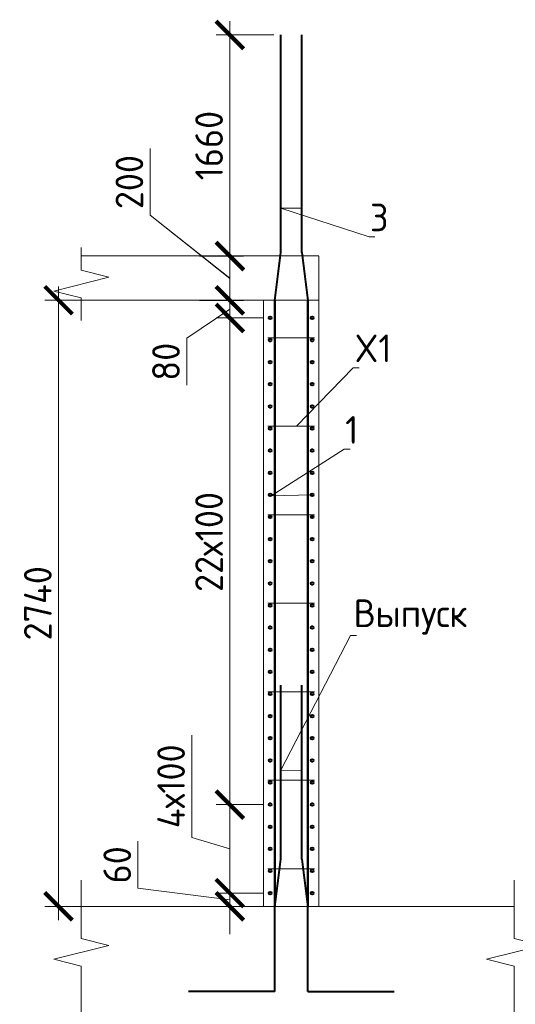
# Model space of a CAD drawing. Header units: millimetres. Extents: x 376598 to 1249954, y -318491 to -22134.
# Tile 198 of 256: x 626927 to 631411, y -59214 to -50313. Entities that reach past the tile are written whole.
import ezdxf
from ezdxf import colors
from ezdxf.entities.mleader import LeaderData, LeaderLine
from ezdxf.math import Vec2, Vec3

# ---------------------------------------------------------------- set-up
doc = ezdxf.new("R2010")
doc.units = ezdxf.units.MM
doc.linetypes.add('01 Штриховая _4 мм_', pattern=[6, 3.5, -2.5])
for name, color, linetype, lineweight in [('AF_Perekritie', 90, 'Continuous', 18), ('AF_Stena', 90, 'Continuous', 18), ('KR_Fundament', 253, 'Continuous', 18), ('Арм_шпильки', 143, 'Continuous', 18), ('Армирование', 3, 'Continuous', 40), ('АрмСтер', 2, 'Continuous', 50), ('подоснова', 151, 'Continuous', 5), ('РАЗМЕРЫ', 1, 'Continuous', 9)]:
    doc.layers.add(name, color=color, linetype=linetype, lineweight=lineweight)
doc.styles.add('GOST-2.304_Type-B', font='GOST_Common.ttf')
doc.dimstyles.new('мой 25', dxfattribs={"dimscale": 100, "dimtxt": 2.5, "dimasz": 2.5, "dimexe": 1.25, "dimexo": 0.625, "dimtad": 1, "dimdec": 0, "dimlfac": 0.5, "dimtxsty": 'GOST-2.304_Type-B', "dimblk": 'ARCHTICK', "dimcen": 2.5, "dimdle": 1.25, "dimaunit": 1, "dimadec": 1, "dimazin": 2, "dimtfac": 1, "dimtdec": 0, "dimtmove": 1, "dimatfit": 3, "dimfxl": 6, "dimfxlon": 1, "dimtfill": 1, "dimlwd": -1, "dimlwe": -1, "dimarcsym": 0})

# ---------------------------------------------------------------- blocks, each defined once
blk = doc.blocks.new('_None')
blk = doc.blocks.new('_ArchTick')
at = {"color": 0, "linetype": 'ByBlock', "const_width": 0.15}
blk.add_lwpolyline([(-0.5, -0.5), (0.5, 0.5)], dxfattribs=at)
blk = doc.blocks.new('*D2458')
at = {"layer": 'DEFPOINTS', "color": 0, "lineweight": 0, "transparency": 16777216}
for p in [(628828.2, -52848.9), (628965.4, -52848.9), (629193.5, -53008.9)]:
    blk.add_point(p, dxfattribs=at)
at = {"layer": 'РАЗМЕРЫ', "color": 0, "linetype": 'Continuous', "transparency": 16777216}
for p, q in [((628828.2, -53133.9), (628828.2, -52723.9)), ((628902.9, -52848.9), (628703.2, -52848.9)), ((628828.2, -52928.9), (628438.4, -53192.6)), ((629131, -53008.9), (628703.2, -53008.9)), ((628438.4, -53192.6), (628438.4, -53617.6))]:
    blk.add_line(p, q, dxfattribs=at)
at = {"layer": 'РАЗМЕРЫ', "color": 0, "transparency": 16777216, "xscale": 250, "yscale": 250, "zscale": 250}
for p, rotation in [((628828.2, -52848.9), 90), ((628828.2, -53008.9), 270)]:
    blk.add_blockref('_ArchTick', p, dxfattribs=dict(at, rotation=rotation))
at = {"layer": 'РАЗМЕРЫ', "color": 0, "lineweight": 0, "transparency": 16777216, "insert": (628250.9, -53405.1), "char_height": 250, "attachment_point": 5, "rotation": 90, "style": 'GOST-2.304_Type-B', "bg_fill": 3, "box_fill_scale": 1.1, "bg_fill_color": 256, "bg_fill_true_color": 13158600, "bg_fill_transparency": 0}
blk.add_mtext('80', dxfattribs=at)
blk = doc.blocks.new('*D2087')
at = {"layer": 'DEFPOINTS', "color": 0, "lineweight": 0, "transparency": 16777216}
for p in [(628492, -52448.9), (628828.2, -52448.9), (628491.8, -52848.9)]:
    blk.add_point(p, dxfattribs=at)
at = {"layer": 'РАЗМЕРЫ', "color": 0, "linetype": 'Continuous', "transparency": 16777216}
for p, q in [((628107.3, -52078.7), (628107.3, -51478.7)), ((628828.2, -52648.9), (628107.3, -52078.7)), ((628828.2, -52973.9), (628828.2, -52323.9)), ((628554.5, -52448.9), (628953.2, -52448.9)), ((628554.3, -52848.9), (628953.2, -52848.9))]:
    blk.add_line(p, q, dxfattribs=at)
at = {"layer": 'РАЗМЕРЫ', "color": 0, "transparency": 16777216, "xscale": 250, "yscale": 250, "zscale": 250}
for p, rotation in [((628828.2, -52448.9), 90), ((628828.2, -52848.9), 270)]:
    blk.add_blockref('_ArchTick', p, dxfattribs=dict(at, rotation=rotation))
at = {"layer": 'РАЗМЕРЫ', "color": 0, "lineweight": 0, "transparency": 16777216, "insert": (627919.8, -51778.7), "char_height": 250, "attachment_point": 5, "rotation": 90, "style": 'GOST-2.304_Type-B', "bg_fill": 3, "box_fill_scale": 1.1, "bg_fill_color": 256, "bg_fill_true_color": 13158600, "bg_fill_transparency": 0}
blk.add_mtext('200', dxfattribs=at)
blk = doc.blocks.new('*D2459')
at = {"layer": 'DEFPOINTS', "color": 0, "lineweight": 0, "transparency": 16777216}
for p in [(629193.5, -57408.9), (628828.2, -58208.9), (629193.5, -58208.9)]:
    blk.add_point(p, dxfattribs=at)
at = {"layer": 'РАЗМЕРЫ', "color": 0, "linetype": 'Continuous', "transparency": 16777216}
for p, q in [((628484.5, -57705.8), (628484.5, -56780.8)), ((628828.2, -57283.9), (628828.2, -58333.9)), ((629131, -57408.9), (628703.2, -57408.9)), ((628828.2, -57808.9), (628484.5, -57705.8)), ((629131, -58208.9), (628703.2, -58208.9))]:
    blk.add_line(p, q, dxfattribs=at)
at = {"layer": 'РАЗМЕРЫ', "color": 0, "transparency": 16777216, "xscale": 250, "yscale": 250, "zscale": 250}
for p, rotation in [((628828.2, -57408.9), 90), ((628828.2, -58208.9), 270)]:
    blk.add_blockref('_ArchTick', p, dxfattribs=dict(at, rotation=rotation))
at = {"layer": 'РАЗМЕРЫ', "color": 0, "lineweight": 0, "transparency": 16777216, "insert": (628297, -57243.3), "char_height": 250, "attachment_point": 5, "rotation": 90, "style": 'GOST-2.304_Type-B', "bg_fill": 3, "box_fill_scale": 1.1, "bg_fill_color": 256, "bg_fill_true_color": 13158600, "bg_fill_transparency": 0}
blk.add_mtext('4х100', dxfattribs=at)
blk = doc.blocks.new('*D2460')
at = {"layer": 'DEFPOINTS', "color": 0, "lineweight": 0, "transparency": 16777216}
for p in [(629193.5, -58208.9), (628828.2, -58328.9), (629133.5, -58328.9)]:
    blk.add_point(p, dxfattribs=at)
at = {"layer": 'РАЗМЕРЫ', "color": 0, "linetype": 'Continuous', "transparency": 16777216}
for p, q in [((627997.3, -58165.8), (627997.3, -57740.8)), ((628828.2, -58208.9), (628828.2, -57958.9)), ((628828.2, -58268.9), (627997.3, -58165.8)), ((629131, -58208.9), (628703.2, -58208.9)), ((628828.2, -58208.9), (628828.2, -58328.9)), ((628828.2, -58208.9), (628828.2, -58328.9)), ((629071, -58328.9), (628703.2, -58328.9)), ((628828.2, -58328.9), (628828.2, -58578.9))]:
    blk.add_line(p, q, dxfattribs=at)
at = {"layer": 'РАЗМЕРЫ', "color": 0, "transparency": 16777216, "xscale": 250, "yscale": 250, "zscale": 250}
for p, rotation in [((628828.2, -58208.9), 270), ((628828.2, -58328.9), 90)]:
    blk.add_blockref('_ArchTick', p, dxfattribs=dict(at, rotation=rotation))
at = {"layer": 'РАЗМЕРЫ', "color": 0, "lineweight": 0, "transparency": 16777216, "insert": (627809.8, -57953.3), "char_height": 250, "attachment_point": 5, "rotation": 90, "style": 'GOST-2.304_Type-B', "bg_fill": 3, "box_fill_scale": 1.1, "bg_fill_color": 256, "bg_fill_true_color": 13158600, "bg_fill_transparency": 0}
blk.add_mtext('60', dxfattribs=at)
blk = doc.blocks.new('*D2090')
at = {"layer": 'DEFPOINTS', "color": 0, "lineweight": 0, "transparency": 16777216}
for p in [(629438.2, -52848.9), (627279, -58328.9), (629597.7, -58328.9)]:
    blk.add_point(p, dxfattribs=at)
at = {"layer": 'РАЗМЕРЫ', "color": 0, "linetype": 'Continuous', "transparency": 16777216}
for p, q in [((627279, -52723.9), (627279, -58453.9)), ((627879, -52848.9), (627154, -52848.9)), ((627879, -58328.9), (627154, -58328.9))]:
    blk.add_line(p, q, dxfattribs=at)
at = {"layer": 'РАЗМЕРЫ', "color": 0, "transparency": 16777216, "xscale": 250, "yscale": 250, "zscale": 250}
for p, rotation in [((627279, -52848.9), 90), ((627279, -58328.9), 270)]:
    blk.add_blockref('_ArchTick', p, dxfattribs=dict(at, rotation=rotation))
at = {"layer": 'РАЗМЕРЫ', "color": 0, "lineweight": 0, "transparency": 16777216, "insert": (627091.5, -55588.9), "char_height": 250, "attachment_point": 5, "rotation": 90, "style": 'GOST-2.304_Type-B', "bg_fill": 3, "box_fill_scale": 1.1, "bg_fill_color": 256, "bg_fill_true_color": 13158600, "bg_fill_transparency": 0}
blk.add_mtext('2740', dxfattribs=at)
blk = doc.blocks.new('*D2091')
at = {"layer": 'DEFPOINTS', "color": 0, "lineweight": 0, "transparency": 16777216}
for p in [(628492, -52451.3), (628828.2, -52451.3), (628491.8, -52851.3)]:
    blk.add_point(p, dxfattribs=at)
at = {"layer": 'РАЗМЕРЫ', "color": 0, "linetype": 'Continuous', "transparency": 16777216}
for p, q in [((628107.3, -52081.1), (628107.3, -51481.1)), ((628828.2, -52651.3), (628107.3, -52081.1)), ((628828.2, -52976.3), (628828.2, -52326.3)), ((628554.5, -52451.3), (628953.2, -52451.3)), ((628554.3, -52851.3), (628953.2, -52851.3))]:
    blk.add_line(p, q, dxfattribs=at)
at = {"layer": 'РАЗМЕРЫ', "color": 0, "transparency": 16777216, "xscale": 250, "yscale": 250, "zscale": 250}
for p, rotation in [((628828.2, -52451.3), 90), ((628828.2, -52851.3), 270)]:
    blk.add_blockref('_ArchTick', p, dxfattribs=dict(at, rotation=rotation))
at = {"layer": 'РАЗМЕРЫ', "color": 0, "lineweight": 0, "transparency": 16777216, "insert": (627919.8, -51781.1), "char_height": 250, "attachment_point": 5, "rotation": 90, "style": 'GOST-2.304_Type-B', "bg_fill": 3, "box_fill_scale": 1.1, "bg_fill_color": 256, "bg_fill_true_color": 13158600, "bg_fill_transparency": 0}
blk.add_mtext('200', dxfattribs=at)
blk = doc.blocks.new('*D2461')
at = {"layer": 'DEFPOINTS', "color": 0, "lineweight": 0, "transparency": 16777216}
for p in [(628828.2, -50451.3), (629288.8, -50451.3), (628492, -52451.3)]:
    blk.add_point(p, dxfattribs=at)
at = {"layer": 'РАЗМЕРЫ', "color": 0, "linetype": 'Continuous', "transparency": 16777216}
for p, q in [((628828.2, -52576.3), (628828.2, -50326.3)), ((629226.3, -50451.3), (628703.2, -50451.3)), ((628554.5, -52451.3), (628953.2, -52451.3))]:
    blk.add_line(p, q, dxfattribs=at)
at = {"layer": 'РАЗМЕРЫ', "color": 0, "transparency": 16777216, "xscale": 250, "yscale": 250, "zscale": 250}
for p, rotation in [((628828.2, -50451.3), 90), ((628828.2, -52451.3), 270)]:
    blk.add_blockref('_ArchTick', p, dxfattribs=dict(at, rotation=rotation))
at = {"layer": 'РАЗМЕРЫ', "color": 0, "lineweight": 0, "transparency": 16777216, "insert": (628640.7, -51451.3), "char_height": 250, "attachment_point": 5, "rotation": 90, "style": 'GOST-2.304_Type-B', "bg_fill": 3, "box_fill_scale": 1.1, "bg_fill_color": 256, "bg_fill_true_color": 13158600, "bg_fill_transparency": 0}
blk.add_mtext('1660', dxfattribs=at)
blk = doc.blocks.new('*D2106')
at = {"layer": 'DEFPOINTS', "color": 0, "lineweight": 0, "transparency": 16777216}
for p in [(629193.5, -53008.9), (628828.2, -57408.9), (629049.6, -57408.9)]:
    blk.add_point(p, dxfattribs=at)
at = {"layer": 'РАЗМЕРЫ', "color": 0, "linetype": 'Continuous', "transparency": 16777216}
for p, q in [((628828.2, -52883.9), (628828.2, -57533.9)), ((629131, -53008.9), (628703.2, -53008.9)), ((628987.1, -57408.9), (628703.2, -57408.9))]:
    blk.add_line(p, q, dxfattribs=at)
at = {"layer": 'РАЗМЕРЫ', "color": 0, "transparency": 16777216, "xscale": 250, "yscale": 250, "zscale": 250}
for p, rotation in [((628828.2, -53008.9), 90), ((628828.2, -57408.9), 270)]:
    blk.add_blockref('_ArchTick', p, dxfattribs=dict(at, rotation=rotation))
at = {"layer": 'РАЗМЕРЫ', "color": 0, "lineweight": 0, "transparency": 16777216, "insert": (628640.7, -55034.8), "char_height": 250, "attachment_point": 5, "rotation": 90, "style": 'GOST-2.304_Type-B', "bg_fill": 3, "box_fill_scale": 1.1, "bg_fill_color": 256, "bg_fill_true_color": 13158600, "bg_fill_transparency": 0}
blk.add_mtext('22х100', dxfattribs=at)

msp = doc.modelspace()

# ---------------------------------------------------------------- linework, layer by layer
at = {"layer": 'AF_Perekritie', "linetype": '01 Штриховая _4 мм_', "lineweight": 9}
for p, q in [((629633.5, -52448.9), (627484.9, -52448.9)), ((627484.9, -52848.9), (629633.5, -52848.9))]:
    msp.add_line(p, q, dxfattribs=at)
at = {"layer": 'AF_Stena', "lineweight": 20}
for p, q in [((629633.5, -58328.9), (629633.5, -52449.9)), ((629133.5, -52848.9), (629133.5, -58328.9)), ((629133.5, -58328.9), (629633.5, -58328.9))]:
    msp.add_line(p, q, dxfattribs=at)
for points in [[(627484.9, -52523.9), (627484.9, -52373.9)], [(627484.9, -52523.9), (627484.9, -52578.9)], [(627484.9, -52578.9), (627734.9, -52641.4)], [(627734.9, -52641.4), (627234.9, -52766.4)], [(627234.9, -52766.4), (627484.9, -52828.9)], [(627484.9, -52828.9), (627484.9, -52883.9)], [(627484.9, -52883.9), (627484.9, -53033.9)], [(627484.9, -58564.8), (627484.9, -58093)], [(631401.3, -58564.8), (631401.3, -58093)], [(627484.9, -58564.8), (627484.9, -58619.8)], [(631401.3, -58564.8), (631401.3, -58619.8)], [(627484.9, -58619.8), (627734.9, -58682.3)], [(631401.3, -58619.8), (631651.3, -58682.3)], [(627734.9, -58682.3), (627234.9, -58807.3)], [(631651.3, -58682.3), (631151.3, -58807.3)], [(627234.9, -58807.3), (627484.9, -58869.8)], [(631151.3, -58807.3), (631401.3, -58869.8)], [(627484.9, -58869.8), (627484.9, -58924.8)], [(627484.9, -58924.8), (627484.9, -59468.9)], [(631401.3, -58869.8), (631401.3, -58924.8)], [(631401.3, -58924.8), (631401.3, -59468.9)]]:
    msp.add_lwpolyline(points, dxfattribs=at)
at = {"layer": 'KR_Fundament', "lineweight": 9}
msp.add_line((631401.3, -58328.9), (627484.9, -58328.9), dxfattribs=at)
at = {"layer": 'Армирование', "ltscale": 100}
for p, q in [((629288.8, -52416.8), (629288.8, -50451.3)), ((629479.5, -52416.8), (629479.5, -50451.3)), ((629288.5, -57901.5), (629288.8, -56328.4)), ((629479.2, -57901.5), (629479.5, -56328.4)), ((629234.5, -58336.1), (629288.5, -57901.5)), ((629479.2, -57901.5), (629533.2, -58336.1)), ((629234.8, -59099.5), (629234.5, -58336.1)), ((629533.5, -59099.5), (629533.2, -58336.1)), ((629235.1, -59099.6), (628453.5, -59099.3)), ((629533.5, -59099.5), (630315.1, -59099.2))]:
    msp.add_line(p, q, dxfattribs=at)
for centre in [(629193.5, -53008.9), (629573.5, -53008.9), (629573.5, -53408.9), (629193.5, -53808.9), (629573.5, -53808.9), (629193.5, -54208.9), (629573.5, -54208.9), (629193.5, -54608.9), (629573.5, -54608.9), (629193.5, -55008.9), (629573.5, -55008.9), (629193.5, -55408.9), (629573.5, -55408.9), (629193.5, -55808.9), (629573.5, -55808.9), (629193.5, -56208.9), (629573.5, -56208.9), (629193.5, -56608.9), (629573.5, -56608.9), (629193.5, -57008.9), (629573.5, -57008.9), (629193.5, -57408.9), (629573.5, -57408.9), (629193.5, -57808.9), (629573.5, -57808.9), (629193.5, -58208.9), (629573.5, -58208.9)]:
    msp.add_circle(centre, 12, dxfattribs=at)
at = {"layer": 'АрмСтер', "ltscale": 15}
for p, q in [((629234.8, -58328.9), (629234.8, -52851.3)), ((629533.2, -58328.9), (629533.2, -52848.9))]:
    msp.add_line(p, q, dxfattribs=at)

# ---------------------------------------------------------------- leaders
at = {"layer": 'подоснова'}
ml = msp.add_multileader_mtext('Standard', dxfattribs=at)
ml.set_content('3', color=256, style='GOST-2.304_Type-B')
ml.set_leader_properties(color=256, linetype='ByLayer', lineweight=15)
ml.set_arrow_properties(name='NONE')
ml.build(insert=Vec2(0, 0))
ml.multileader.update_dxf_attribs({"text_left_attachment_type": 6, "text_right_attachment_type": 6, "dogleg_length": 10, "arrow_head_size": 18})
ctx = ml.context
ctx.base_point, ctx.char_height, ctx.arrow_head_size, ctx.landing_gap_size, ctx.plane_origin = Vec3(630097.1, -52276), 250, 18, 20, Vec3(628880.2, -50963.4)
ctx.left_attachment, ctx.right_attachment, ctx.text_align_type = 6, 6, 1
notes = []
notes.append((ctx, [(0, (1, 1, 0), (630087.1, -52276), (1, 0), 10, [(1, [(629479.5, -52016), (629288.8, -52017.8)], 0, [])])]))
ctx.mtext.insert, ctx.mtext.width, ctx.mtext.alignment, ctx.mtext.flow_direction = Vec3(630179.6, -51976), 22.898, 2, 5
ml = msp.add_multileader_mtext('Standard', dxfattribs=at)
ml.set_content('1 ', color=256, style='GOST-2.304_Type-B')
ml.set_leader_properties(color=256, linetype='ByLayer', lineweight=15)
ml.set_arrow_properties(name='NONE')
ml.build(insert=Vec2(0, 0))
ml.multileader.update_dxf_attribs({"text_left_attachment_type": 6, "text_right_attachment_type": 6, "dogleg_length": 10, "arrow_head_size": 18})
ctx = ml.context
ctx.base_point, ctx.char_height, ctx.arrow_head_size, ctx.landing_gap_size, ctx.plane_origin = Vec3(629873.6, -54196.3), 250, 18, 20, Vec3(628879.1, -53756)
ctx.left_attachment, ctx.right_attachment, ctx.text_align_type = 6, 6, 1
notes.append((ctx, [(0, (1, 1, 0), (629863.6, -54196.3), (1, 0), 10, [(1, [(629573.5, -54608.9), (629201.7, -54618.3)], 0, [])])]))
ctx.mtext.insert, ctx.mtext.width, ctx.mtext.alignment, ctx.mtext.flow_direction = Vec3(629931.1, -53896.3), 22.898, 2, 5
ml = msp.add_multileader_mtext('Standard', dxfattribs=at)
ml.set_content('Выпуск', color=256, style='GOST-2.304_Type-B')
ml.set_leader_properties(color=256, linetype='ByLayer', lineweight=15)
ml.set_arrow_properties(name='NONE')
ml.build(insert=Vec2(0, 0))
ml.multileader.update_dxf_attribs({"text_left_attachment_type": 6, "text_right_attachment_type": 6, "dogleg_length": 10, "arrow_head_size": 18})
ctx = ml.context
ctx.base_point, ctx.char_height, ctx.arrow_head_size, ctx.landing_gap_size, ctx.plane_origin = Vec3(629929.8, -55879.1), 250, 18, 20, Vec3(628772.8, -55861)
ctx.left_attachment, ctx.right_attachment, ctx.text_align_type = 6, 6, 1
notes.append((ctx, [(0, (1, 1, 0), (629919.8, -55879.1), (1, 0), 10, [(1, [(629479.2, -57102.2), (629288.5, -57098.9)], 0, [])])]))
ctx.mtext.insert, ctx.mtext.width, ctx.mtext.alignment, ctx.mtext.flow_direction = Vec3(630462.3, -55554.1), 22.898, 2, 5
for ctx, leaders in notes:
    for number, flags, end, landing, length, lines in leaders:
        leader = LeaderData()
        leader.index, (leader.has_last_leader_line, leader.has_dogleg_vector, leader.attachment_direction) = number, flags
        leader.last_leader_point, leader.dogleg_vector, leader.dogleg_length = Vec3(end), Vec3(landing), length
        for number, points, colour, breaks in lines:
            line = LeaderLine()
            line.index, line.vertices, line.color, line.breaks = number, Vec3.list(points), colors.encode_raw_color(colour), breaks
            leader.lines.append(line)
        ctx.leaders.append(leader)

# ---------------------------------------------------------------- next in the draw order: dimensions: what is measured, and where the dimension line sits
at = {"layer": 'РАЗМЕРЫ', "lineweight": 0}
dim = msp.add_linear_dim(base=(628828.2, -52848.9), p1=(629193.5, -53008.9), p2=(628965.4, -52848.9), angle=90, dimstyle='мой 25', dxfattribs=at)
dim.commit()
dim.dimension.update_dxf_attribs({"geometry": '*D2458', "text_midpoint": (628438.4, -53255.1), "dimtype": 160})
dim = msp.add_linear_dim(base=(628828.2, -58208.9), p1=(629193.5, -57408.9), p2=(629193.5, -58208.9), angle=90, text='4х100', dimstyle='мой 25', dxfattribs=at)
dim.commit()
dim.dimension.update_dxf_attribs({"geometry": '*D2459', "text_midpoint": (628297, -57643.3)})

# ---------------------------------------------------------------- next in the draw order: linework, layer by layer
at = {"layer": 'Армирование', "ltscale": 100}
msp.add_circle((629193.5, -53408.9), 12, dxfattribs=at)

# ---------------------------------------------------------------- next in the draw order: dimensions: what is measured, and where the dimension line sits
at = {"layer": 'РАЗМЕРЫ', "lineweight": 0}
for base, p1, p2, picture, middle in [((628828.2, -52448.9), (628491.8, -52848.9), (628492, -52448.9), '*D2087', (628107.3, -52016.2)), ((628828.2, -58328.9), (629193.5, -58208.9), (629133.5, -58328.9), '*D2460', (627997.3, -58103.3))]:
    dim = msp.add_linear_dim(base=base, p1=p1, p2=p2, angle=90, dimstyle='мой 25', dxfattribs=at)
    dim.commit()
    dim.dimension.update_dxf_attribs({"geometry": picture, "text_midpoint": middle, "dimtype": 160})

# ---------------------------------------------------------------- next in the draw order: dimensions: what is measured, and where the dimension line sits
dim = msp.add_linear_dim(base=(627279, -58328.9), p1=(629438.2, -52848.9), p2=(629597.7, -58328.9), angle=90, dimstyle='мой 25', dxfattribs=at)
dim.commit()
dim.dimension.update_dxf_attribs({"geometry": '*D2090', "text_midpoint": (627091.5, -55588.9)})

# ---------------------------------------------------------------- next in the draw order: linework, layer by layer
at = {"layer": 'Арм_шпильки'}
msp.add_line((629173.5, -57988.9), (629593.5, -57988.9), dxfattribs=at)
at = {"layer": 'Армирование', "ltscale": 100}
for p, q in [((629234.8, -52851.3), (629288.8, -52416.8)), ((629479.5, -52416.8), (629533.5, -52851.3))]:
    msp.add_line(p, q, dxfattribs=at)
for centre in [(629193.5, -53208.9), (629573.5, -53208.9), (629193.5, -53608.9), (629573.5, -53608.9), (629573.5, -54008.9), (629573.5, -54408.9), (629573.5, -54808.9), (629573.5, -55208.9), (629573.5, -55608.9), (629573.5, -56008.9), (629573.5, -56408.9), (629573.5, -56808.9), (629573.5, -57208.9), (629193.5, -57608.9), (629573.5, -57608.9), (629193.5, -58008.9), (629573.5, -58008.9)]:
    msp.add_circle(centre, 12, dxfattribs=at)

# ---------------------------------------------------------------- next in the draw order: dimensions: what is measured, and where the dimension line sits
at = {"layer": 'РАЗМЕРЫ', "lineweight": 0}
dim = msp.add_linear_dim(base=(628828.2, -52451.3), p1=(628491.8, -52851.3), p2=(628492, -52451.3), angle=90, dimstyle='мой 25', dxfattribs=at)
dim.commit()
dim.dimension.update_dxf_attribs({"geometry": '*D2091', "text_midpoint": (628107.3, -52018.6), "dimtype": 160})

# ---------------------------------------------------------------- next in the draw order: leaders
at = {"layer": 'подоснова'}
ml = msp.add_multileader_mtext('Standard', dxfattribs=at)
ml.set_content('X1', color=256, style='GOST-2.304_Type-B')
ml.set_leader_properties(color=256, linetype='ByLayer', lineweight=15)
ml.set_arrow_properties(name='NONE')
ml.build(insert=Vec2(0, 0))
ml.multileader.update_dxf_attribs({"text_left_attachment_type": 6, "text_right_attachment_type": 6, "dogleg_length": 10, "arrow_head_size": 18})
ctx = ml.context
ctx.base_point, ctx.char_height, ctx.arrow_head_size, ctx.landing_gap_size, ctx.plane_origin = Vec3(629953.9, -53459), 250, 18, 20, Vec3(628959.4, -52686.9)
ctx.left_attachment, ctx.right_attachment, ctx.text_align_type = 6, 6, 1
notes = []
notes.append((ctx, [(0, (1, 1, 0), (629943.9, -53459), (1, 0), 10, [(0, [(629430.2, -53988.9)], 0, [])])]))
ctx.mtext.insert, ctx.mtext.width, ctx.mtext.alignment, ctx.mtext.flow_direction = Vec3(630123.9, -53159), 22.898, 2, 5
for ctx, leaders in notes:
    for number, flags, end, landing, length, lines in leaders:
        leader = LeaderData()
        leader.index, (leader.has_last_leader_line, leader.has_dogleg_vector, leader.attachment_direction) = number, flags
        leader.last_leader_point, leader.dogleg_vector, leader.dogleg_length = Vec3(end), Vec3(landing), length
        for number, points, colour, breaks in lines:
            line = LeaderLine()
            line.index, line.vertices, line.color, line.breaks = number, Vec3.list(points), colors.encode_raw_color(colour), breaks
            leader.lines.append(line)
        ctx.leaders.append(leader)

# ---------------------------------------------------------------- next in the draw order: dimensions: what is measured, and where the dimension line sits
at = {"layer": 'РАЗМЕРЫ', "lineweight": 0}
dim = msp.add_linear_dim(base=(628828.2, -50451.3), p1=(628492, -52451.3), p2=(629288.8, -50451.3), angle=90, text='1660', dimstyle='мой 25', dxfattribs=at)
dim.commit()
dim.dimension.update_dxf_attribs({"geometry": '*D2461', "text_midpoint": (628640.7, -51451.3)})
dim = msp.add_linear_dim(base=(628828.2, -57408.9), p1=(629193.5, -53008.9), p2=(629049.6, -57408.9), angle=90, text='22х100', dimstyle='мой 25', dxfattribs=at)
dim.commit()
dim.dimension.update_dxf_attribs({"geometry": '*D2106', "text_midpoint": (628828.2, -55034.8), "dimtype": 160})

# ---------------------------------------------------------------- next in the draw order: linework, layer by layer
at = {"layer": 'Арм_шпильки'}
for p, q in [((629173.5, -53188.9), (629593.5, -53188.9)), ((629173.5, -53988.9), (629593.5, -53988.9)), ((629173.5, -54788.9), (629593.5, -54788.9)), ((629173.5, -55588.9), (629593.5, -55588.9)), ((629173.5, -56388.9), (629593.5, -56388.9)), ((629173.5, -57188.9), (629593.5, -57188.9))]:
    msp.add_line(p, q, dxfattribs=at)
at = {"layer": 'Армирование', "ltscale": 100}
for centre in [(629193.5, -54008.9), (629193.5, -54408.9), (629193.5, -54808.9), (629193.5, -55208.9), (629193.5, -55608.9), (629193.5, -56008.9), (629193.5, -56408.9), (629193.5, -56808.9), (629193.5, -57208.9)]:
    msp.add_circle(centre, 12, dxfattribs=at)

doc.saveas('drawing.dxf')
